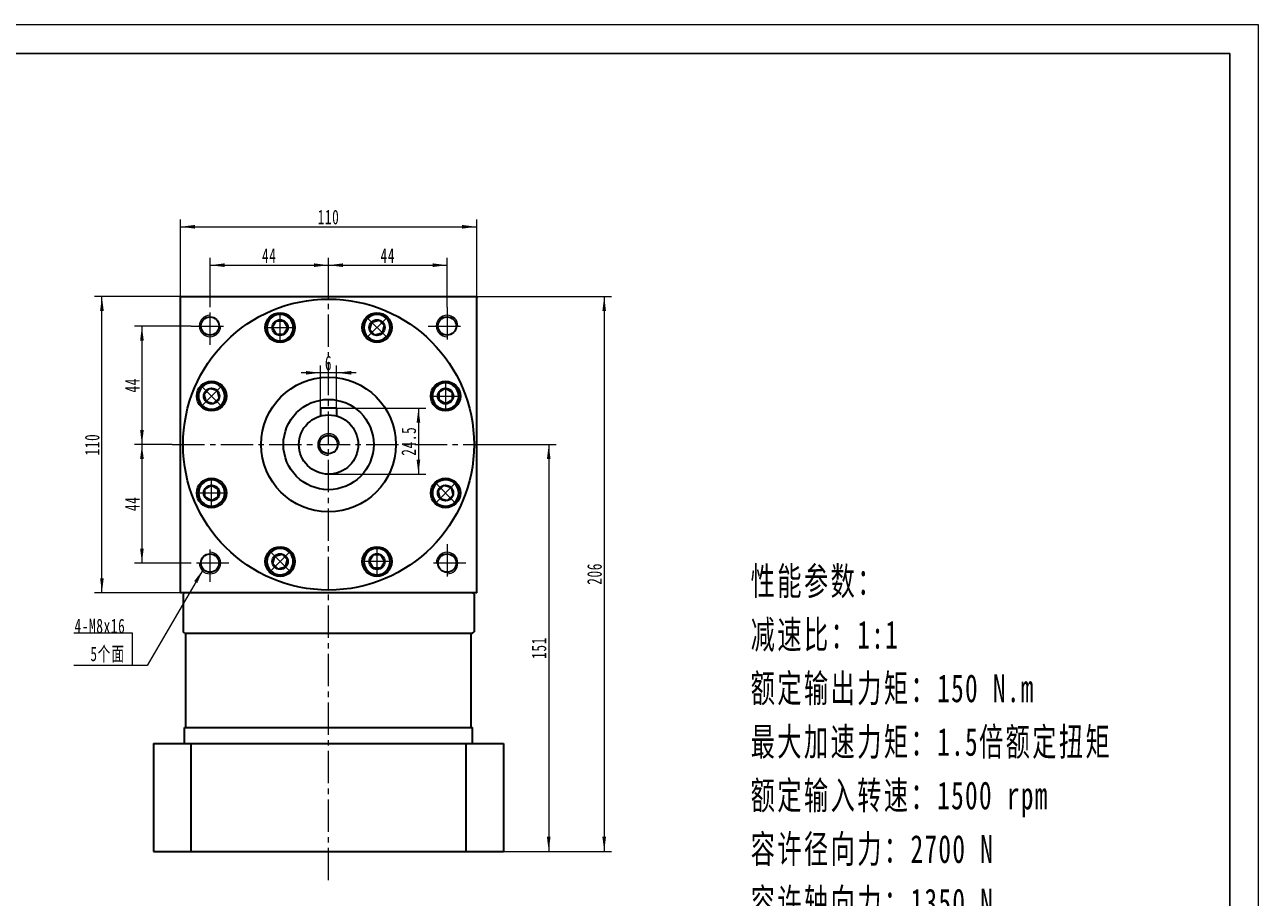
# Model space of a CAD drawing. Header units: millimetres. Extents: x -67 to 829, y -24 to 610.
# Tile 4 of 4: x 371 to 829, y 286 to 610. Entities that reach past the tile are written whole.
import ezdxf

# ---------------------------------------------------------------- set-up
doc = ezdxf.new("R2010")
doc.units = ezdxf.units.MM
doc.set_wipeout_variables(frame=1)
doc.linetypes.add('点画线', pattern=[18, 12, -2, 2, -2])
doc.layers.get('0').update_dxf_attribs({"lineweight": 35})
for name, color, linetype, lineweight in [('中心线层', 1, '点画线', 18), ('图框_外框线', 7, 'Continuous', 18), ('尺寸线层', 3, 'Continuous', 18), ('粗实线层', 7, 'Continuous', 35)]:
    doc.layers.add(name, color=color, linetype=linetype, lineweight=lineweight)
doc.styles.add('标准', font='txt', dxfattribs={"width": 0.667})
doc.dimstyles.new('a4-1-1', dxfattribs={"dimtxt": 3, "dimasz": 3, "dimexe": 1.5, "dimexo": 0, "dimgap": 0.5, "dimtad": 1, "dimdec": 3, "dimdsep": 46, "dimtxsty": '标准', "dimblk": '_CAXARROW', "dimcen": 0, "dimdle": 4, "dimazin": 2, "dimtfac": 0.707107, "dimtdec": 3, "dimtix": 1, "dimtmove": 2, "dimatfit": 3, "dimfxl": 1, "dimfrac": 2, "dimtolj": 1, "dimtzin": 0, "dimarcsym": 1})

# ---------------------------------------------------------------- blocks, each defined once
blk = doc.blocks.new('*X13')
at = {"layer": '尺寸线层', "linetype": 'Continuous', "transparency": 16777216}
for points in [[(428.87, 534.79), (434.27, 535.46), (434.27, 534.11)], [(538.87, 534.79), (533.47, 535.46), (533.47, 534.11)]]:
    blk.add_hatch(color=0, dxfattribs=at).paths.add_polyline_path(points, flags=0)
at = {"layer": '尺寸线层', "color": 0, "linetype": 'Continuous', "transparency": 16777216}
for p, q in [((428.87, 508.96), (428.87, 537.49)), ((538.87, 508.96), (538.87, 537.49)), ((428.87, 534.79), (538.87, 534.79))]:
    blk.add_line(p, q, dxfattribs=at)
at = {"layer": '尺寸线层', "color": 0, "transparency": 16777216, "insert": (483.87, 538.37), "char_height": 5.4, "width": 14.3527, "attachment_point": 5, "line_spacing_factor": 1.15057, "style": '标准'}
blk.add_mtext('\\T1.1;110', dxfattribs=at)
blk = doc.blocks.new('_CAXARROW')
blk.add_hatch(color=0).paths.add_polyline_path([(0, 0), (-1, 0.125), (-1, -0.125)], flags=0)
blk = doc.blocks.new('*X14')
at = {"layer": '尺寸线层', "linetype": 'Continuous', "transparency": 16777216}
for points in [[(399.74, 508.96), (399.07, 503.56), (400.42, 503.56)], [(399.74, 398.96), (399.07, 404.36), (400.42, 404.36)]]:
    blk.add_hatch(color=0, dxfattribs=at).paths.add_polyline_path(points, flags=0)
at = {"layer": '尺寸线层', "color": 0, "linetype": 'Continuous', "transparency": 16777216}
for p, q in [((428.87, 508.96), (397.04, 508.96)), ((399.74, 398.96), (399.74, 508.96)), ((428.87, 398.96), (397.04, 398.96))]:
    blk.add_line(p, q, dxfattribs=at)
at = {"layer": '尺寸线层', "color": 0, "transparency": 16777216, "insert": (396.16, 453.96), "char_height": 5.4, "width": 14.3527, "attachment_point": 5, "rotation": 90, "line_spacing_factor": 1.15057, "style": '标准'}
blk.add_mtext('\\T1.1;110', dxfattribs=at)
blk = doc.blocks.new('*X15')
at = {"layer": '尺寸线层', "linetype": 'Continuous', "transparency": 16777216}
for points in [[(414.59, 497.96), (415.27, 492.56), (413.92, 492.56)], [(414.59, 453.96), (415.27, 459.36), (413.92, 459.36)]]:
    blk.add_hatch(color=0, dxfattribs=at).paths.add_polyline_path(points, flags=0)
at = {"layer": '尺寸线层', "color": 0, "linetype": 'Continuous', "transparency": 16777216}
for p, q in [((432.87, 497.96), (411.89, 497.96)), ((414.59, 497.96), (414.59, 453.96)), ((425.87, 453.96), (411.89, 453.96))]:
    blk.add_line(p, q, dxfattribs=at)
at = {"layer": '尺寸线层', "color": 0, "transparency": 16777216, "insert": (411.02, 475.96), "char_height": 5.4, "width": 10.8, "attachment_point": 5, "rotation": 90, "line_spacing_factor": 1.15057, "style": '标准'}
blk.add_mtext('\\T1.1;44', dxfattribs=at)
blk = doc.blocks.new('*X16')
at = {"layer": '尺寸线层', "linetype": 'Continuous', "transparency": 16777216}
for points in [[(414.59, 453.96), (415.27, 448.56), (413.92, 448.56)], [(414.59, 409.96), (415.27, 415.36), (413.92, 415.36)]]:
    blk.add_hatch(color=0, dxfattribs=at).paths.add_polyline_path(points, flags=0)
at = {"layer": '尺寸线层', "color": 0, "linetype": 'Continuous', "transparency": 16777216}
for p, q in [((425.87, 453.96), (411.89, 453.96)), ((414.59, 453.96), (414.59, 409.96)), ((432.87, 409.96), (411.89, 409.96))]:
    blk.add_line(p, q, dxfattribs=at)
at = {"layer": '尺寸线层', "color": 0, "transparency": 16777216, "insert": (411.02, 431.96), "char_height": 5.4, "width": 10.8, "attachment_point": 5, "rotation": 90, "line_spacing_factor": 1.15057, "style": '标准'}
blk.add_mtext('\\T1.1;44', dxfattribs=at)
blk = doc.blocks.new('*X17')
at = {"layer": '尺寸线层', "linetype": 'Continuous', "transparency": 16777216}
for points in [[(439.87, 520.53), (445.27, 521.21), (445.27, 519.86)], [(483.87, 520.53), (478.47, 521.21), (478.47, 519.86)]]:
    blk.add_hatch(color=0, dxfattribs=at).paths.add_polyline_path(points, flags=0)
at = {"layer": '尺寸线层', "color": 0, "linetype": 'Continuous', "transparency": 16777216}
for p, q in [((439.87, 504.96), (439.87, 523.23)), ((483.87, 511.95), (483.87, 523.23)), ((439.87, 520.53), (483.87, 520.53))]:
    blk.add_line(p, q, dxfattribs=at)
at = {"layer": '尺寸线层', "color": 0, "transparency": 16777216, "insert": (461.87, 524.1), "char_height": 5.4, "width": 10.8, "attachment_point": 5, "line_spacing_factor": 1.15057, "style": '标准'}
blk.add_mtext('\\T1.1;44', dxfattribs=at)
blk = doc.blocks.new('*X18')
at = {"layer": '尺寸线层', "linetype": 'Continuous', "transparency": 16777216}
for points in [[(483.87, 520.53), (489.27, 521.21), (489.27, 519.86)], [(527.87, 520.53), (522.47, 521.21), (522.47, 519.86)]]:
    blk.add_hatch(color=0, dxfattribs=at).paths.add_polyline_path(points, flags=0)
at = {"layer": '尺寸线层', "color": 0, "linetype": 'Continuous', "transparency": 16777216}
for p, q in [((483.87, 511.95), (483.87, 523.23)), ((527.87, 504.96), (527.87, 523.23)), ((483.87, 520.53), (527.87, 520.53))]:
    blk.add_line(p, q, dxfattribs=at)
at = {"layer": '尺寸线层', "color": 0, "transparency": 16777216, "insert": (505.87, 524.1), "char_height": 5.4, "width": 10.8, "attachment_point": 5, "line_spacing_factor": 1.15057, "style": '标准'}
blk.add_mtext('\\T1.1;44', dxfattribs=at)
blk = doc.blocks.new('*X19')
at = {"layer": '尺寸线层', "linetype": 'Continuous', "transparency": 16777216}
for points in [[(565.61, 453.96), (566.28, 448.56), (564.93, 448.56)], [(565.61, 302.96), (566.28, 308.36), (564.93, 308.36)]]:
    blk.add_hatch(color=0, dxfattribs=at).paths.add_polyline_path(points, flags=0)
at = {"layer": '尺寸线层', "color": 0, "linetype": 'Continuous', "transparency": 16777216}
for p, q in [((541.87, 453.96), (568.31, 453.96)), ((565.61, 453.96), (565.61, 302.96)), ((548.87, 302.96), (568.31, 302.96))]:
    blk.add_line(p, q, dxfattribs=at)
at = {"layer": '尺寸线层', "color": 0, "transparency": 16777216, "insert": (562.02, 378.46), "char_height": 5.4, "width": 13.7686, "attachment_point": 5, "rotation": 90, "line_spacing_factor": 1.15057, "style": '标准'}
blk.add_mtext('\\T1.1;151', dxfattribs=at)
blk = doc.blocks.new('*X20')
at = {"layer": '尺寸线层', "linetype": 'Continuous', "transparency": 16777216}
for points in [[(586.2, 508.96), (586.87, 503.56), (585.52, 503.56)], [(586.2, 302.96), (586.87, 308.36), (585.52, 308.36)]]:
    blk.add_hatch(color=0, dxfattribs=at).paths.add_polyline_path(points, flags=0)
at = {"layer": '尺寸线层', "color": 0, "linetype": 'Continuous', "transparency": 16777216}
for p, q in [((538.87, 508.96), (588.9, 508.96)), ((586.2, 508.96), (586.2, 302.96)), ((548.87, 302.96), (588.9, 302.96))]:
    blk.add_line(p, q, dxfattribs=at)
at = {"layer": '尺寸线层', "color": 0, "transparency": 16777216, "insert": (582.63, 405.96), "char_height": 5.4, "width": 14.2748, "attachment_point": 5, "rotation": 90, "line_spacing_factor": 1.15057, "style": '标准'}
blk.add_mtext('\\T1.1;206', dxfattribs=at)
blk = doc.blocks.new('*X21')
at = {"layer": '中心线层', "linetype": '点画线', "lineweight": 18}
for p, q in [((0, -5.64), (0, 5.64)), ((-5.64, 0), (5.64, 0))]:
    blk.add_line(p, q, dxfattribs=at)
at = {"layer": '粗实线层'}
for p, q in [((-2.89, 0), (-1.44, 2.5)), ((-2.89, 0), (-1.44, -2.5)), ((-1.44, 2.5), (1.44, 2.5)), ((2.89, 0), (1.44, 2.5)), ((2.89, 0), (1.44, 2.5)), ((2.89, 0), (1.44, -2.5)), ((-1.44, -2.5), (1.44, -2.5))]:
    blk.add_line(p, q, dxfattribs=at)
blk.add_circle((0, 0), 2.89, dxfattribs=at)
for start, end in [(0, 180), (180, 360)]:
    blk.add_arc((0, 0), 4.89, start, end, dxfattribs=at)
blk = doc.blocks.new('*X22')
at = {"layer": '尺寸线层', "linetype": 'Continuous', "transparency": 16777216}
for points in [[(517.24, 467.46), (517.92, 462.06), (516.57, 462.06)], [(517.24, 442.96), (517.92, 448.36), (516.57, 448.36)]]:
    blk.add_hatch(color=0, dxfattribs=at).paths.add_polyline_path(points, flags=0)
at = {"layer": '尺寸线层', "color": 0, "linetype": 'Continuous', "transparency": 16777216}
for p, q in [((486.87, 467.46), (519.94, 467.46)), ((517.24, 467.46), (517.24, 442.96)), ((483.87, 442.96), (519.94, 442.96))]:
    blk.add_line(p, q, dxfattribs=at)
at = {"layer": '尺寸线层', "color": 0, "transparency": 16777216, "insert": (513.67, 455.21), "char_height": 5.4, "width": 19.7184, "attachment_point": 5, "rotation": 90, "line_spacing_factor": 1.15057, "style": '标准'}
blk.add_mtext('\\T1.1;24.5', dxfattribs=at)
blk = doc.blocks.new('*X23')
at = {"layer": '尺寸线层', "linetype": 'Continuous', "transparency": 16777216}
for points in [[(480.87, 480.59), (475.47, 479.92), (475.47, 481.27)], [(486.87, 480.59), (492.27, 479.92), (492.27, 481.27)]]:
    blk.add_hatch(color=0, dxfattribs=at).paths.add_polyline_path(points, flags=0)
at = {"layer": '尺寸线层', "color": 0, "linetype": 'Continuous', "transparency": 16777216}
for p, q in [((480.87, 467.46), (480.87, 483.29)), ((486.87, 467.46), (486.87, 483.29)), ((494.07, 480.59), (473.67, 480.59))]:
    blk.add_line(p, q, dxfattribs=at)
at = {"layer": '尺寸线层', "color": 0, "transparency": 16777216, "insert": (483.87, 484.16), "char_height": 5.4, "width": 10.8, "attachment_point": 5, "line_spacing_factor": 1.15057, "style": '标准'}
blk.add_mtext('\\T1.1;6', dxfattribs=at)
blk = doc.blocks.new('*X27')
at = {"layer": '尺寸线层', "linetype": 'Continuous'}
blk.add_hatch(color=0, dxfattribs=at).paths.add_polyline_path([(26.13, 35.68), (24, 30.67), (22.84, 31.35)], flags=0)
at = {"layer": '尺寸线层', "color": 0, "linetype": 'Continuous'}
blk.add_line((26.13, 35.68), (5.4, 0), dxfattribs=at)
at = {"layer": '尺寸线层', "color": 0}
for p, q in [((0, 12.11), (-21.83, 12.11)), ((0, 0), (0, 12.11)), ((0, 0), (-21.83, 0)), ((5.4, 0), (0, 0))]:
    blk.add_line(p, q, dxfattribs=at)
at = {"layer": '尺寸线层', "color": 0, "insert": (-2.7, 1.08), "char_height": 5.4, "width": 36.2438, "attachment_point": 9, "line_spacing_factor": 1.15057, "style": '标准'}
blk.add_mtext('\\T1.1;4-M8x16\\P5个面', dxfattribs=at)

msp = doc.modelspace()

# ---------------------------------------------------------------- linework, layer by layer
at = {"layer": '中心线层'}
for p, q in [((483.8717, 292.239), (483.8717, 511.954)), ((439.8717, 490.9588), (439.8717, 504.9588)), ((527.8717, 504.9588), (527.8717, 490.9588)), ((432.8717, 497.9588), (446.8717, 497.9588)), ((520.8717, 497.9588), (534.8717, 497.9588)), ((425.8717, 453.9588), (541.8717, 453.9588)), ((439.8717, 402.9588), (439.8717, 416.9588)), ((527.8717, 416.9588), (527.8717, 402.9588)), ((446.8717, 409.9588), (432.8717, 409.9588)), ((534.8717, 409.9588), (520.8717, 409.9588))]:
    msp.add_line(p, q, dxfattribs=at)
at = {"layer": '粗实线层'}
for p, q in [((486.8717, 467.4588), (480.8717, 467.4588)), ((480.8717, 467.4588), (480.8717, 464.5419)), ((486.8717, 467.4588), (486.8717, 464.5419)), ((430.3717, 398.9588), (429.8717, 398.4588)), ((537.3717, 398.9588), (537.8717, 398.4588)), ((429.8717, 398.4588), (429.8717, 384.4588)), ((537.8717, 398.4588), (537.8717, 384.4588)), ((430.3717, 383.9588), (429.8717, 384.4588)), ((430.3717, 383.9588), (537.3717, 383.9588)), ((430.8717, 348.9588), (430.8717, 383.9588)), ((536.8717, 348.9588), (536.8717, 383.9588)), ((537.3717, 383.9588), (537.8717, 384.4588)), ((430.3717, 348.9588), (537.3717, 348.9588)), ((430.3717, 342.9588), (430.3717, 348.9588)), ((537.3717, 342.9588), (537.3717, 348.9588)), ((418.8717, 342.9588), (418.8717, 302.9588)), ((418.8717, 342.9588), (548.8717, 342.9588)), ((432.8236, 302.9588), (432.8236, 342.9588)), ((534.9197, 302.9588), (534.9197, 342.9588)), ((548.8717, 342.9588), (548.8717, 302.9588)), ((418.8717, 302.9588), (548.8717, 302.9588))]:
    msp.add_line(p, q, dxfattribs=at)
for points in [[(428.8717, 398.9588), (428.8717, 508.9588)], [(428.8717, 508.3588), (428.8717, 508.9588), (538.8717, 508.9588), (538.8717, 508.3588)], [(538.8717, 398.9588), (538.8717, 508.9588)], [(538.8717, 398.9588), (428.8717, 398.9588)]]:
    msp.add_lwpolyline(points, dxfattribs=at)
for centre, radius in [((483.8717, 453.9588), 54), ((439.8717, 497.9588), 3.4), ((465.8856, 497.3812), 5.5), ((501.8578, 497.3812), 5.5), ((527.8717, 497.9588), 3.4), ((440.4493, 471.945), 5.5), ((483.8717, 453.9588), 25), ((527.294, 471.945), 5.5), ((483.8717, 453.9588), 16.75), ((483.8717, 453.9588), 11), ((483.8717, 453.9588), 3.4), ((440.4493, 435.9727), 5.5), ((527.294, 435.9727), 5.5), ((439.8717, 409.9588), 3.4), ((465.8856, 410.5365), 5.5), ((501.8578, 410.5365), 5.5), ((527.8717, 409.9588), 3.4)]:
    msp.add_circle(centre, radius, dxfattribs=at)
at = {"layer": '粗实线层', "lineweight": 18}
for centre, start, end in [((439.8717, 497.9588), 90, 360), ((527.8717, 497.9588), 0, 270), ((483.8717, 453.9588), 0, 270), ((439.8717, 409.9588), 180, 90), ((527.8717, 409.9588), 270, 180)]:
    msp.add_arc(centre, 4, start, end, dxfattribs=at)

# ---------------------------------------------------------------- block references
at = {"layer": '尺寸线层'}
msp.add_blockref('*X27', (411.1555, 371.893), dxfattribs=at)

# ---------------------------------------------------------------- texts
at = {"layer": '尺寸线层', "insert": (640.5718, 408.4607), "char_height": 7.2576, "width": 140.195535, "attachment_point": 1, "line_spacing_factor": 1.15057, "style": '标准'}
msp.add_mtext('\\T1.1;{\\H1.42857x;性能参数：\\P减速比：1:1\\P额定输出力矩：150 N.m\\P最大加速力矩：1.5倍额定扭矩\\P额定输入转速：1500 rpm\\P容许径向力：2700 N\\P容许轴向力：1350 N\\P回程间隙：≤6 arcmin\\P使用寿命：＞20000 h\\P使用温度：-10℃~80℃\\P}', dxfattribs=at)

# ---------------------------------------------------------------- dimensions: what is measured, and where the dimension line sits
at = {"layer": '尺寸线层'}
for base, p1, p2, picture, middle in [((538.8717, 534.7889), (428.8717, 508.9588), (538.8717, 508.9588), '*X13', (483.8717, 538.3738)), ((483.8717, 520.5329), (439.8717, 504.9588), (483.8717, 511.954), '*X17', (461.8717, 524.1027)), ((527.8717, 520.5329), (483.8717, 511.954), (527.8717, 504.9588), '*X18', (505.8717, 524.1027)), ((480.8717, 480.5922), (486.8717, 467.4588), (480.8717, 467.4588), '*X23', (483.8717, 484.1621))]:
    dim = msp.add_linear_dim(base=base, p1=p1, p2=p2, dimstyle='a4-1-1', override={"dimsah": 1, "dimtfill": 1, "dimtzin": 0}, dxfattribs=at)
    dim.commit()
    dim.dimension.update_dxf_attribs({"geometry": picture, "text_midpoint": middle})
for base, p1, p2, angle, picture, middle in [((399.7405, 508.9588), (428.8717, 398.9588), (428.8717, 508.9588), 90, '*X14', (396.1556, 453.9588)), ((586.1963, 302.9588), (538.8717, 508.9588), (548.8717, 302.9588), 270, '*X20', (582.6264, 405.9588)), ((414.5905, 453.9588), (432.8717, 497.9588), (425.8717, 453.9588), 270, '*X15', (411.0207, 475.9588)), ((517.2404, 442.9588), (486.8717, 467.4588), (483.8717, 442.9588), 270, '*X22', (513.6706, 455.2088)), ((414.5905, 409.9588), (425.8717, 453.9588), (432.8717, 409.9588), 270, '*X16', (411.0207, 431.9588)), ((565.6055, 302.9588), (541.8717, 453.9588), (548.8717, 302.9588), 270, '*X19', (562.0206, 378.4588))]:
    dim = msp.add_linear_dim(base=base, p1=p1, p2=p2, angle=angle, dimstyle='a4-1-1', override={"dimsah": 1, "dimtfill": 1, "dimtzin": 0}, dxfattribs=at)
    dim.commit()
    dim.dimension.update_dxf_attribs({"geometry": picture, "text_midpoint": middle})

# ---------------------------------------------------------------- next in the draw order: wipeouts: each hides what was drawn before it
for points in [[(470.7756, 497.3812), (470.7755, 497.4087), (470.7752, 497.4361), (470.7749, 497.4636), (470.7743, 497.4911), (470.7736, 497.5185), (470.7728, 497.546), (470.7718, 497.5735), (470.7706, 497.6009), (470.7693, 497.6284), (470.7678, 497.6558), (470.7662, 497.6832), (470.7644, 497.7107), (470.7625, 497.7381), (470.7604, 497.7655), (470.7582, 497.7928), (470.7558, 497.8202), (470.7533, 497.8476), (470.7506, 497.8749), (470.7477, 497.9022), (470.7447, 497.9296), (470.7416, 497.9569), (470.7382, 497.9841), (470.7348, 498.0114), (470.7312, 498.0386), (470.7274, 498.0658), (470.7235, 498.093), (470.7194, 498.1202), (470.7152, 498.1474), (470.7108, 498.1745), (470.7062, 498.2016), (470.7062, 498.2016), (470.6627, 498.4259), (470.6086, 498.648), (470.5443, 498.8673), (470.4697, 499.0833), (470.3852, 499.2957), (470.2908, 499.5038), (470.1869, 499.7073), (470.0735, 499.9058), (469.9509, 500.0987), (469.8195, 500.2857), (469.6795, 500.4663), (469.5312, 500.6402), (469.375, 500.807), (469.2111, 500.9663), (469.0399, 501.1178), (468.8619, 501.2611), (468.6774, 501.3959), (468.4868, 501.5219), (468.2904, 501.639), (468.0889, 501.7467), (467.8825, 501.8449), (467.6718, 501.9333), (467.4571, 502.0118), (467.239, 502.0801), (467.018, 502.1383), (466.7945, 502.186), (466.569, 502.2232), (466.342, 502.2498), (466.114, 502.2658), (465.8856, 502.2712), (465.8856, 502.2712), (465.6571, 502.2658), (465.4291, 502.2498), (465.2021, 502.2232), (464.9766, 502.186), (464.7531, 502.1383), (464.5321, 502.0801), (464.314, 502.0118), (464.0994, 501.9333), (463.8886, 501.8449), (463.6822, 501.7467), (463.4807, 501.639), (463.2844, 501.5219), (463.0937, 501.3959), (462.9092, 501.2611), (462.7312, 501.1178), (462.56, 500.9663), (462.3961, 500.807), (462.2399, 500.6402), (462.0916, 500.4663), (461.9516, 500.2857), (461.8202, 500.0987), (461.6977, 499.9058), (461.5843, 499.7073), (461.4803, 499.5038), (461.3859, 499.2957), (461.3014, 499.0833), (461.2268, 498.8673), (461.1625, 498.648), (461.1085, 498.4259), (461.0649, 498.2016), (461.0649, 498.2016), (461.0603, 498.1745), (461.056, 498.1474), (461.0517, 498.1202), (461.0476, 498.093), (461.0437, 498.0658), (461.04, 498.0386), (461.0363, 498.0114), (461.0329, 497.9841), (461.0296, 497.9569), (461.0264, 497.9296), (461.0234, 497.9022), (461.0205, 497.8749), (461.0179, 497.8476), (461.0153, 497.8202), (461.0129, 497.7928), (461.0107, 497.7655), (461.0086, 497.7381), (461.0067, 497.7107), (461.0049, 497.6832), (461.0033, 497.6558), (461.0018, 497.6284), (461.0005, 497.6009), (460.9993, 497.5735), (460.9983, 497.546), (460.9975, 497.5185), (460.9968, 497.4911), (460.9963, 497.4636), (460.9959, 497.4361), (460.9956, 497.4087), (460.9956, 497.3812), (460.9956, 497.3812), (461.0023, 497.1253), (461.0223, 496.87), (461.0558, 496.6162), (461.1024, 496.3645), (461.1622, 496.1156), (461.2349, 495.8701), (461.3204, 495.6288), (461.4183, 495.3922), (461.5285, 495.1612), (461.6507, 494.9362), (461.7845, 494.7179), (461.9295, 494.5069), (462.0853, 494.3038), (462.2516, 494.1091), (462.4278, 493.9234), (462.6135, 493.7472), (462.8082, 493.5809), (463.0113, 493.4251), (463.2223, 493.2801), (463.4406, 493.1463), (463.6655, 493.0242), (463.8966, 492.9139), (464.1331, 492.816), (464.3745, 492.7305), (464.6199, 492.6578), (464.8689, 492.598), (465.1206, 492.5514), (465.3744, 492.518), (465.6296, 492.4979), (465.8856, 492.4912), (465.8856, 492.4912), (466.1415, 492.4979), (466.3967, 492.518), (466.6505, 492.5514), (466.9022, 492.598), (467.1512, 492.6578), (467.3967, 492.7305), (467.638, 492.816), (467.8745, 492.9139), (468.1056, 493.0242), (468.3306, 493.1463), (468.5488, 493.2801), (468.7598, 493.4251), (468.9629, 493.5809), (469.1576, 493.7472), (469.3433, 493.9234), (469.5195, 494.1091), (469.6858, 494.3038), (469.8417, 494.5069), (469.9867, 494.7179), (470.1204, 494.9362), (470.2426, 495.1612), (470.3528, 495.3922), (470.4508, 495.6288), (470.5362, 495.8701), (470.6089, 496.1156), (470.6687, 496.3645), (470.7154, 496.6162), (470.7488, 496.87), (470.7689, 497.1253)], [(505.3156, 493.9234), (505.3349, 493.9429), (505.3542, 493.9625), (505.3733, 493.9822), (505.3924, 494.002), (505.4113, 494.0219), (505.4301, 494.0419), (505.4488, 494.0621), (505.4674, 494.0823), (505.4859, 494.1026), (505.5043, 494.1231), (505.5225, 494.1436), (505.5407, 494.1643), (505.5587, 494.185), (505.5766, 494.2058), (505.5944, 494.2268), (505.612, 494.2478), (505.6296, 494.269), (505.647, 494.2902), (505.6643, 494.3116), (505.6815, 494.333), (505.6986, 494.3545), (505.7155, 494.3762), (505.7323, 494.3979), (505.749, 494.4197), (505.7656, 494.4416), (505.7821, 494.4636), (505.7984, 494.4857), (505.8146, 494.5079), (505.8307, 494.5302), (505.8467, 494.5526), (505.8467, 494.5526), (505.9745, 494.742), (506.0933, 494.9372), (506.2028, 495.1378), (506.3029, 495.3433), (506.3933, 495.5532), (506.4737, 495.7671), (506.5441, 495.9845), (506.6043, 496.205), (506.654, 496.4281), (506.6933, 496.6532), (506.722, 496.88), (506.7402, 497.1078), (506.7476, 497.3362), (506.7444, 497.5647), (506.7304, 497.7928), (506.7059, 498.0201), (506.6707, 498.2459), (506.6251, 498.4698), (506.569, 498.6914), (506.5026, 498.9101), (506.4261, 499.1254), (506.3397, 499.337), (506.2434, 499.5443), (506.1375, 499.7468), (506.0223, 499.9442), (505.898, 500.136), (505.7649, 500.3217), (505.6232, 500.5011), (505.4733, 500.6736), (505.3156, 500.8389), (505.3156, 500.8389), (505.1502, 500.9967), (504.9777, 501.1466), (504.7983, 501.2883), (504.6126, 501.4214), (504.4208, 501.5457), (504.2234, 501.6609), (504.0209, 501.7668), (503.8136, 501.863), (503.602, 501.9495), (503.3867, 502.026), (503.168, 502.0924), (502.9464, 502.1485), (502.7225, 502.1941), (502.4967, 502.2293), (502.2695, 502.2538), (502.0413, 502.2677), (501.8128, 502.271), (501.5844, 502.2635), (501.3566, 502.2454), (501.1299, 502.2167), (500.9047, 502.1774), (500.6817, 502.1276), (500.4612, 502.0675), (500.2437, 501.9971), (500.0298, 501.9167), (499.8199, 501.8263), (499.6144, 501.7262), (499.4139, 501.6167), (499.2186, 501.4978), (499.0292, 501.37), (499.0292, 501.37), (499.0068, 501.3541), (498.9845, 501.338), (498.9623, 501.3218), (498.9402, 501.3055), (498.9182, 501.289), (498.8963, 501.2724), (498.8745, 501.2557), (498.8528, 501.2389), (498.8312, 501.222), (498.8096, 501.2049), (498.7882, 501.1877), (498.7668, 501.1704), (498.7456, 501.153), (498.7245, 501.1354), (498.7034, 501.1178), (498.6825, 501.1), (498.6616, 501.0821), (498.6409, 501.064), (498.6202, 501.0459), (498.5997, 501.0277), (498.5793, 501.0093), (498.5589, 500.9908), (498.5387, 500.9722), (498.5186, 500.9535), (498.4985, 500.9347), (498.4786, 500.9158), (498.4588, 500.8967), (498.4391, 500.8776), (498.4195, 500.8583), (498.4, 500.8389), (498.4, 500.8389), (498.2238, 500.6532), (498.0576, 500.4586), (497.9017, 500.2555), (497.7567, 500.0445), (497.6229, 499.8262), (497.5008, 499.6012), (497.3906, 499.3701), (497.2926, 499.1336), (497.2071, 498.8923), (497.1344, 498.6468), (497.0747, 498.3979), (497.028, 498.1461), (496.9946, 497.8923), (496.9745, 497.6371), (496.9678, 497.3812), (496.9745, 497.1253), (496.9946, 496.87), (497.028, 496.6162), (497.0747, 496.3645), (497.1344, 496.1156), (497.2071, 495.8701), (497.2926, 495.6288), (497.3906, 495.3922), (497.5008, 495.1612), (497.6229, 494.9362), (497.7567, 494.7179), (497.9017, 494.5069), (498.0576, 494.3038), (498.2238, 494.1091), (498.4, 493.9234), (498.4, 493.9234), (498.5858, 493.7472), (498.7804, 493.5809), (498.9835, 493.4251), (499.1945, 493.2801), (499.4128, 493.1463), (499.6378, 493.0242), (499.8689, 492.9139), (500.1054, 492.816), (500.3467, 492.7305), (500.5922, 492.6578), (500.8411, 492.598), (501.0928, 492.5514), (501.3467, 492.518), (501.6019, 492.4979), (501.8578, 492.4912), (502.1137, 492.4979), (502.3689, 492.518), (502.6228, 492.5514), (502.8745, 492.598), (503.1234, 492.6578), (503.3689, 492.7305), (503.6102, 492.816), (503.8467, 492.9139), (504.0778, 493.0242), (504.3028, 493.1463), (504.5211, 493.2801), (504.7321, 493.4251), (504.9352, 493.5809), (505.1298, 493.7472)], [(443.9071, 475.4027), (443.8876, 475.4221), (443.868, 475.4414), (443.8483, 475.4605), (443.8285, 475.4796), (443.8086, 475.4985), (443.7886, 475.5173), (443.7685, 475.536), (443.7482, 475.5546), (443.7279, 475.5731), (443.7075, 475.5914), (443.6869, 475.6097), (443.6663, 475.6278), (443.6455, 475.6459), (443.6247, 475.6638), (443.6037, 475.6815), (443.5827, 475.6992), (443.5615, 475.7167), (443.5403, 475.7342), (443.519, 475.7515), (443.4975, 475.7687), (443.476, 475.7857), (443.4544, 475.8027), (443.4326, 475.8195), (443.4108, 475.8362), (443.3889, 475.8528), (443.3669, 475.8692), (443.3448, 475.8856), (443.3226, 475.9018), (443.3003, 475.9179), (443.278, 475.9338), (443.278, 475.9338), (443.0885, 476.0616), (442.8933, 476.1804), (442.6927, 476.29), (442.4872, 476.3901), (442.2773, 476.4804), (442.0634, 476.5609), (441.846, 476.6313), (441.6255, 476.6914), (441.4024, 476.7412), (441.1773, 476.7805), (440.9506, 476.8092), (440.7227, 476.8273), (440.4943, 476.8348), (440.2658, 476.8315), (440.0377, 476.8176), (439.8105, 476.7931), (439.5846, 476.7579), (439.3607, 476.7122), (439.1391, 476.6562), (438.9205, 476.5898), (438.7051, 476.5133), (438.4935, 476.4268), (438.2863, 476.3305), (438.0837, 476.2247), (437.8863, 476.1095), (437.6946, 475.9852), (437.5088, 475.8521), (437.3295, 475.7104), (437.1569, 475.5605), (436.9916, 475.4027), (436.9916, 475.4027), (436.8338, 475.2374), (436.6839, 475.0649), (436.5423, 474.8855), (436.4091, 474.6997), (436.2848, 474.508), (436.1696, 474.3106), (436.0638, 474.108), (435.9675, 473.9008), (435.881, 473.6892), (435.8045, 473.4739), (435.7381, 473.2552), (435.6821, 473.0336), (435.6364, 472.8097), (435.6013, 472.5838), (435.5767, 472.3566), (435.5628, 472.1285), (435.5595, 471.9), (435.567, 471.6716), (435.5851, 471.4437), (435.6138, 471.217), (435.6531, 470.9919), (435.7029, 470.7688), (435.763, 470.5483), (435.8334, 470.3309), (435.9139, 470.117), (436.0042, 469.9071), (436.1043, 469.7016), (436.2139, 469.501), (436.3327, 469.3058), (436.4605, 469.1163), (436.4605, 469.1163), (436.4764, 469.094), (436.4925, 469.0717), (436.5087, 469.0495), (436.5251, 469.0274), (436.5415, 469.0054), (436.5581, 468.9835), (436.5748, 468.9617), (436.5916, 468.9399), (436.6086, 468.9183), (436.6256, 468.8968), (436.6428, 468.8754), (436.6601, 468.854), (436.6776, 468.8328), (436.6951, 468.8116), (436.7128, 468.7906), (436.7306, 468.7696), (436.7485, 468.7488), (436.7665, 468.728), (436.7846, 468.7074), (436.8029, 468.6869), (436.8212, 468.6664), (436.8397, 468.6461), (436.8583, 468.6259), (436.877, 468.6057), (436.8958, 468.5857), (436.9148, 468.5658), (436.9338, 468.546), (436.953, 468.5263), (436.9722, 468.5067), (436.9916, 468.4872), (436.9916, 468.4872), (437.1773, 468.311), (437.372, 468.1447), (437.5751, 467.9889), (437.7861, 467.8439), (438.0043, 467.7101), (438.2293, 467.5879), (438.4604, 467.4777), (438.6969, 467.3798), (438.9382, 467.2943), (439.1837, 467.2216), (439.4327, 467.1618), (439.6844, 467.1152), (439.9382, 467.0818), (440.1934, 467.0617), (440.4493, 467.055), (440.7053, 467.0617), (440.9605, 467.0818), (441.2143, 467.1152), (441.466, 467.1618), (441.715, 467.2216), (441.9604, 467.2943), (442.2018, 467.3798), (442.4383, 467.4777), (442.6694, 467.5879), (442.8943, 467.7101), (443.1126, 467.8439), (443.3236, 467.9889), (443.5267, 468.1447), (443.7214, 468.311), (443.9071, 468.4872), (443.9071, 468.4872), (444.0833, 468.6729), (444.2496, 468.8676), (444.4054, 469.0707), (444.5504, 469.2817), (444.6842, 469.5), (444.8064, 469.725), (444.9166, 469.956), (445.0146, 470.1925), (445.1, 470.4339), (445.1727, 470.6793), (445.2325, 470.9283), (445.2791, 471.18), (445.3126, 471.4338), (445.3326, 471.689), (445.3393, 471.945), (445.3326, 472.2009), (445.3126, 472.4561), (445.2791, 472.7099), (445.2325, 472.9617), (445.1727, 473.2106), (445.1, 473.4561), (445.0146, 473.6974), (444.9166, 473.9339), (444.8064, 474.165), (444.6842, 474.39), (444.5504, 474.6083), (444.4054, 474.8192), (444.2496, 475.0223), (444.0833, 475.217)], [(527.294, 467.055), (527.3215, 467.055), (527.349, 467.0553), (527.3764, 467.0557), (527.4039, 467.0562), (527.4314, 467.0569), (527.4588, 467.0577), (527.4863, 467.0587), (527.5138, 467.0599), (527.5412, 467.0612), (527.5686, 467.0627), (527.5961, 467.0643), (527.6235, 467.0661), (527.6509, 467.068), (527.6783, 467.0701), (527.7057, 467.0723), (527.7331, 467.0747), (527.7604, 467.0773), (527.7878, 467.08), (527.8151, 467.0828), (527.8424, 467.0858), (527.8697, 467.089), (527.897, 467.0923), (527.9242, 467.0957), (527.9515, 467.0994), (527.9787, 467.1031), (528.0059, 467.1071), (528.033, 467.1111), (528.0602, 467.1154), (528.0873, 467.1197), (528.1144, 467.1243), (528.1144, 467.1243), (528.3388, 467.1679), (528.5608, 467.2219), (528.7801, 467.2863), (528.9962, 467.3608), (529.2085, 467.4453), (529.4167, 467.5397), (529.6202, 467.6437), (529.8186, 467.7571), (530.0115, 467.8796), (530.1985, 468.011), (530.3791, 468.151), (530.553, 468.2993), (530.7198, 468.4556), (530.8791, 468.6194), (531.0306, 468.7906), (531.1739, 468.9686), (531.3087, 469.1531), (531.4348, 469.3438), (531.5518, 469.5401), (531.6595, 469.7417), (531.7577, 469.948), (531.8461, 470.1588), (531.9246, 470.3734), (531.993, 470.5915), (532.0511, 470.8125), (532.0988, 471.036), (532.136, 471.2615), (532.1627, 471.4885), (532.1787, 471.7165), (532.184, 471.945), (532.184, 471.945), (532.1787, 472.1734), (532.1627, 472.4014), (532.136, 472.6284), (532.0988, 472.8539), (532.0511, 473.0774), (531.993, 473.2984), (531.9246, 473.5165), (531.8461, 473.7312), (531.7577, 473.9419), (531.6595, 474.1483), (531.5518, 474.3498), (531.4348, 474.5462), (531.3087, 474.7368), (531.1739, 474.9213), (531.0306, 475.0994), (530.8791, 475.2705), (530.7198, 475.4344), (530.553, 475.5906), (530.3791, 475.7389), (530.1985, 475.8789), (530.0115, 476.0103), (529.8186, 476.1329), (529.6202, 476.2463), (529.4167, 476.3502), (529.2085, 476.4446), (528.9962, 476.5292), (528.7801, 476.6037), (528.5608, 476.668), (528.3388, 476.7221), (528.1144, 476.7657), (528.1144, 476.7657), (528.0873, 476.7702), (528.0602, 476.7746), (528.033, 476.7788), (528.0059, 476.7829), (527.9787, 476.7868), (527.9515, 476.7906), (527.9242, 476.7942), (527.897, 476.7977), (527.8697, 476.801), (527.8424, 476.8041), (527.8151, 476.8071), (527.7878, 476.81), (527.7604, 476.8127), (527.7331, 476.8152), (527.7057, 476.8176), (527.6783, 476.8198), (527.6509, 476.8219), (527.6235, 476.8239), (527.5961, 476.8256), (527.5686, 476.8273), (527.5412, 476.8287), (527.5138, 476.83), (527.4863, 476.8312), (527.4588, 476.8322), (527.4314, 476.833), (527.4039, 476.8337), (527.3764, 476.8343), (527.349, 476.8347), (527.3215, 476.8349), (527.294, 476.835), (527.294, 476.835), (527.0381, 476.8283), (526.7829, 476.8082), (526.5291, 476.7748), (526.2773, 476.7281), (526.0284, 476.6683), (525.7829, 476.5956), (525.5416, 476.5102), (525.3051, 476.4122), (525.074, 476.302), (524.849, 476.1798), (524.6307, 476.0461), (524.4197, 475.9011), (524.2166, 475.7452), (524.022, 475.5789), (523.8363, 475.4027), (523.66, 475.217), (523.4938, 475.0223), (523.3379, 474.8192), (523.1929, 474.6083), (523.0592, 474.39), (522.937, 474.165), (522.8268, 473.9339), (522.7288, 473.6974), (522.6434, 473.4561), (522.5706, 473.2106), (522.5109, 472.9617), (522.4642, 472.7099), (522.4308, 472.4561), (522.4107, 472.2009), (522.404, 471.945), (522.404, 471.945), (522.4107, 471.689), (522.4308, 471.4338), (522.4642, 471.18), (522.5109, 470.9283), (522.5706, 470.6793), (522.6434, 470.4339), (522.7288, 470.1925), (522.8268, 469.956), (522.937, 469.725), (523.0592, 469.5), (523.1929, 469.2817), (523.3379, 469.0707), (523.4938, 468.8676), (523.66, 468.6729), (523.8363, 468.4872), (524.022, 468.311), (524.2166, 468.1447), (524.4197, 467.9889), (524.6307, 467.8439), (524.849, 467.7101), (525.074, 467.5879), (525.3051, 467.4777), (525.5416, 467.3798), (525.7829, 467.2943), (526.0284, 467.2216), (526.2773, 467.1618), (526.5291, 467.1152), (526.7829, 467.0818), (527.0381, 467.0617)], [(440.4493, 440.8627), (440.4219, 440.8626), (440.3944, 440.8624), (440.3669, 440.862), (440.3394, 440.8615), (440.312, 440.8608), (440.2845, 440.8599), (440.2571, 440.8589), (440.2296, 440.8578), (440.2022, 440.8565), (440.1747, 440.855), (440.1473, 440.8534), (440.1199, 440.8516), (440.0925, 440.8497), (440.0651, 440.8476), (440.0377, 440.8454), (440.0103, 440.843), (439.9829, 440.8404), (439.9556, 440.8377), (439.9283, 440.8349), (439.901, 440.8319), (439.8737, 440.8287), (439.8464, 440.8254), (439.8191, 440.8219), (439.7919, 440.8183), (439.7647, 440.8146), (439.7375, 440.8106), (439.7103, 440.8066), (439.6832, 440.8023), (439.656, 440.7979), (439.6289, 440.7934), (439.6289, 440.7934), (439.4046, 440.7498), (439.1825, 440.6958), (438.9632, 440.6314), (438.7472, 440.5569), (438.5349, 440.4724), (438.3267, 440.378), (438.1232, 440.274), (437.9248, 440.1606), (437.7318, 440.0381), (437.5449, 439.9067), (437.3642, 439.7667), (437.1903, 439.6184), (437.0235, 439.4621), (436.8642, 439.2983), (436.7128, 439.1271), (436.5695, 438.9491), (436.4346, 438.7645), (436.3086, 438.5739), (436.1916, 438.3776), (436.0839, 438.176), (435.9857, 437.9697), (435.8972, 437.7589), (435.8188, 437.5443), (435.7504, 437.3262), (435.6923, 437.1052), (435.6446, 436.8817), (435.6073, 436.6562), (435.5807, 436.4292), (435.5647, 436.2012), (435.5593, 435.9727), (435.5593, 435.9727), (435.5647, 435.7442), (435.5807, 435.5163), (435.6073, 435.2893), (435.6446, 435.0638), (435.6923, 434.8403), (435.7504, 434.6193), (435.8188, 434.4012), (435.8972, 434.1865), (435.9857, 433.9758), (436.0839, 433.7694), (436.1916, 433.5678), (436.3086, 433.3715), (436.4346, 433.1809), (436.5695, 432.9964), (436.7128, 432.8183), (436.8642, 432.6472), (437.0235, 432.4833), (437.1903, 432.3271), (437.3642, 432.1788), (437.5449, 432.0388), (437.7318, 431.9073), (437.9248, 431.7848), (438.1232, 431.6714), (438.3267, 431.5674), (438.5349, 431.4731), (438.7472, 431.3885), (438.9632, 431.314), (439.1825, 431.2497), (439.4046, 431.1956), (439.6289, 431.152), (439.6289, 431.152), (439.656, 431.1475), (439.6832, 431.1431), (439.7103, 431.1389), (439.7375, 431.1348), (439.7647, 431.1309), (439.7919, 431.1271), (439.8191, 431.1235), (439.8464, 431.12), (439.8737, 431.1167), (439.901, 431.1136), (439.9283, 431.1106), (439.9556, 431.1077), (439.9829, 431.105), (440.0103, 431.1025), (440.0377, 431.1001), (440.0651, 431.0978), (440.0925, 431.0958), (440.1199, 431.0938), (440.1473, 431.0921), (440.1747, 431.0904), (440.2022, 431.089), (440.2296, 431.0877), (440.2571, 431.0865), (440.2845, 431.0855), (440.312, 431.0847), (440.3394, 431.084), (440.3669, 431.0834), (440.3944, 431.083), (440.4219, 431.0828), (440.4493, 431.0827), (440.4493, 431.0827), (440.7053, 431.0894), (440.9605, 431.1095), (441.2143, 431.1429), (441.466, 431.1896), (441.715, 431.2493), (441.9604, 431.3221), (442.2018, 431.4075), (442.4383, 431.5055), (442.6694, 431.6157), (442.8943, 431.7379), (443.1126, 431.8716), (443.3236, 432.0166), (443.5267, 432.1725), (443.7214, 432.3387), (443.9071, 432.515), (444.0833, 432.7007), (444.2496, 432.8953), (444.4054, 433.0985), (444.5504, 433.3094), (444.6842, 433.5277), (444.8064, 433.7527), (444.9166, 433.9838), (445.0146, 434.2203), (445.1, 434.4616), (445.1727, 434.7071), (445.2325, 434.956), (445.2791, 435.2078), (445.3126, 435.4616), (445.3326, 435.7168), (445.3393, 435.9727), (445.3393, 435.9727), (445.3326, 436.2286), (445.3126, 436.4839), (445.2791, 436.7377), (445.2325, 436.9894), (445.1727, 437.2384), (445.1, 437.4838), (445.0146, 437.7251), (444.9166, 437.9617), (444.8064, 438.1927), (444.6842, 438.4177), (444.5504, 438.636), (444.4054, 438.847), (444.2496, 439.0501), (444.0833, 439.2448), (443.9071, 439.4305), (443.7214, 439.6067), (443.5267, 439.773), (443.3236, 439.9288), (443.1126, 440.0738), (442.8943, 440.2076), (442.6694, 440.3297), (442.4383, 440.44), (442.2018, 440.5379), (441.9604, 440.6234), (441.715, 440.6961), (441.466, 440.7559), (441.2143, 440.8025), (440.9605, 440.8359), (440.7053, 440.856)], [(523.8363, 432.515), (523.8557, 432.4956), (523.8753, 432.4763), (523.895, 432.4572), (523.9148, 432.4381), (523.9348, 432.4192), (523.9548, 432.4004), (523.9749, 432.3817), (523.9951, 432.3631), (524.0155, 432.3446), (524.0359, 432.3262), (524.0565, 432.308), (524.0771, 432.2899), (524.0978, 432.2718), (524.1187, 432.2539), (524.1396, 432.2362), (524.1607, 432.2185), (524.1818, 432.2009), (524.2031, 432.1835), (524.2244, 432.1662), (524.2458, 432.149), (524.2674, 432.132), (524.289, 432.115), (524.3107, 432.0982), (524.3325, 432.0815), (524.3545, 432.0649), (524.3765, 432.0485), (524.3986, 432.0321), (524.4207, 432.0159), (524.443, 431.9998), (524.4654, 431.9839), (524.4654, 431.9839), (524.6549, 431.8561), (524.8501, 431.7372), (525.0506, 431.6277), (525.2561, 431.5276), (525.466, 431.4372), (525.6799, 431.3568), (525.8974, 431.2864), (526.1179, 431.2263), (526.3409, 431.1765), (526.5661, 431.1372), (526.7928, 431.1085), (527.0206, 431.0904), (527.249, 431.0829), (527.4776, 431.0862), (527.7057, 431.1001), (527.9329, 431.1246), (528.1587, 431.1598), (528.3827, 431.2054), (528.6042, 431.2615), (528.8229, 431.3279), (529.0383, 431.4044), (529.2498, 431.4909), (529.4571, 431.5872), (529.6596, 431.693), (529.857, 431.8082), (530.0488, 431.9325), (530.2346, 432.0656), (530.4139, 432.2073), (530.5864, 432.3572), (530.7518, 432.515), (530.7518, 432.515), (530.9096, 432.6803), (531.0594, 432.8528), (531.2011, 433.0322), (531.3342, 433.2179), (531.4585, 433.4097), (531.5737, 433.6071), (531.6796, 433.8097), (531.7759, 434.0169), (531.8624, 434.2285), (531.9389, 434.4438), (532.0052, 434.6625), (532.0613, 434.8841), (532.107, 435.108), (532.1421, 435.3338), (532.1667, 435.5611), (532.1806, 435.7892), (532.1838, 436.0177), (532.1764, 436.2461), (532.1583, 436.4739), (532.1295, 436.7007), (532.0902, 436.9258), (532.0405, 437.1489), (531.9803, 437.3694), (531.91, 437.5868), (531.8295, 437.8007), (531.7391, 438.0106), (531.6391, 438.2161), (531.5295, 438.4167), (531.4107, 438.6119), (531.2829, 438.8014), (531.2829, 438.8014), (531.2669, 438.8237), (531.2508, 438.846), (531.2346, 438.8682), (531.2183, 438.8903), (531.2018, 438.9123), (531.1853, 438.9342), (531.1686, 438.956), (531.1517, 438.9777), (531.1348, 438.9994), (531.1177, 439.0209), (531.1005, 439.0423), (531.0832, 439.0637), (531.0658, 439.0849), (531.0482, 439.1061), (531.0306, 439.1271), (531.0128, 439.1481), (530.9949, 439.1689), (530.9769, 439.1896), (530.9587, 439.2103), (530.9405, 439.2308), (530.9221, 439.2513), (530.9037, 439.2716), (530.8851, 439.2918), (530.8664, 439.312), (530.8475, 439.332), (530.8286, 439.3519), (530.8096, 439.3717), (530.7904, 439.3914), (530.7711, 439.411), (530.7518, 439.4305), (530.7518, 439.4305), (530.5661, 439.6067), (530.3714, 439.773), (530.1683, 439.9288), (529.9573, 440.0738), (529.739, 440.2076), (529.514, 440.3297), (529.283, 440.44), (529.0464, 440.5379), (528.8051, 440.6234), (528.5596, 440.6961), (528.3107, 440.7559), (528.059, 440.8025), (527.8052, 440.8359), (527.5499, 440.856), (527.294, 440.8627), (527.0381, 440.856), (526.7829, 440.8359), (526.5291, 440.8025), (526.2773, 440.7559), (526.0284, 440.6961), (525.7829, 440.6234), (525.5416, 440.5379), (525.3051, 440.44), (525.074, 440.3297), (524.849, 440.2076), (524.6307, 440.0738), (524.4197, 439.9288), (524.2166, 439.773), (524.022, 439.6067), (523.8363, 439.4305), (523.8363, 439.4305), (523.66, 439.2448), (523.4938, 439.0501), (523.3379, 438.847), (523.1929, 438.636), (523.0592, 438.4177), (522.937, 438.1927), (522.8268, 437.9617), (522.7288, 437.7251), (522.6434, 437.4838), (522.5706, 437.2384), (522.5109, 436.9894), (522.4642, 436.7377), (522.4308, 436.4839), (522.4107, 436.2286), (522.404, 435.9727), (522.4107, 435.7168), (522.4308, 435.4616), (522.4642, 435.2078), (522.5109, 434.956), (522.5706, 434.7071), (522.6434, 434.4616), (522.7288, 434.2203), (522.8268, 433.9838), (522.937, 433.7527), (523.0592, 433.5277), (523.1929, 433.3094), (523.3379, 433.0985), (523.4938, 432.8953), (523.66, 432.7007)], [(462.4278, 413.9943), (462.4084, 413.9748), (462.3892, 413.9552), (462.37, 413.9355), (462.351, 413.9157), (462.332, 413.8958), (462.3132, 413.8757), (462.2945, 413.8556), (462.2759, 413.8354), (462.2574, 413.8151), (462.2391, 413.7946), (462.2208, 413.7741), (462.2027, 413.7534), (462.1847, 413.7327), (462.1668, 413.7118), (462.149, 413.6909), (462.1313, 413.6699), (462.1138, 413.6487), (462.0964, 413.6275), (462.079, 413.6061), (462.0619, 413.5847), (462.0448, 413.5632), (462.0278, 413.5415), (462.011, 413.5198), (461.9943, 413.498), (461.9777, 413.4761), (461.9613, 413.4541), (461.945, 413.432), (461.9287, 413.4098), (461.9127, 413.3875), (461.8967, 413.3651), (461.8967, 413.3651), (461.7689, 413.1757), (461.6501, 412.9804), (461.5405, 412.7799), (461.4404, 412.5744), (461.3501, 412.3645), (461.2696, 412.1506), (461.1992, 411.9331), (461.1391, 411.7127), (461.0893, 411.4896), (461.05, 411.2645), (461.0213, 411.0377), (461.0032, 410.8099), (460.9958, 410.5815), (460.999, 410.353), (461.0129, 410.1248), (461.0375, 409.8976), (461.0726, 409.6718), (461.1183, 409.4479), (461.1744, 409.2263), (461.2407, 409.0076), (461.3172, 408.7923), (461.4037, 408.5807), (461.5, 408.3734), (461.6058, 408.1709), (461.721, 407.9735), (461.8453, 407.7817), (461.9785, 407.596), (462.1201, 407.4166), (462.27, 407.2441), (462.4278, 407.0788), (462.4278, 407.0788), (462.5931, 406.921), (462.7657, 406.7711), (462.945, 406.6294), (463.1308, 406.4963), (463.3226, 406.372), (463.5199, 406.2568), (463.7225, 406.1509), (463.9298, 406.0547), (464.1413, 405.9682), (464.3567, 405.8917), (464.5754, 405.8253), (464.7969, 405.7692), (465.0209, 405.7236), (465.2467, 405.6884), (465.4739, 405.6639), (465.702, 405.65), (465.9305, 405.6467), (466.159, 405.6542), (466.3868, 405.6723), (466.6135, 405.701), (466.8386, 405.7403), (467.0617, 405.7901), (467.2822, 405.8502), (467.4996, 405.9206), (467.7135, 406.001), (467.9235, 406.0914), (468.1289, 406.1915), (468.3295, 406.301), (468.5247, 406.4198), (468.7142, 406.5477), (468.7142, 406.5477), (468.7366, 406.5636), (468.7588, 406.5797), (468.781, 406.5959), (468.8031, 406.6122), (468.8251, 406.6287), (468.847, 406.6453), (468.8689, 406.662), (468.8906, 406.6788), (468.9122, 406.6957), (468.9337, 406.7128), (468.9552, 406.73), (468.9765, 406.7473), (468.9978, 406.7647), (469.0189, 406.7823), (469.0399, 406.7999), (469.0609, 406.8177), (469.0817, 406.8356), (469.1025, 406.8536), (469.1231, 406.8718), (469.1437, 406.89), (469.1641, 406.9084), (469.1844, 406.9269), (469.2047, 406.9455), (469.2248, 406.9642), (469.2448, 406.983), (469.2647, 407.0019), (469.2845, 407.021), (469.3042, 407.0401), (469.3238, 407.0594), (469.3433, 407.0788), (469.3433, 407.0788), (469.5195, 407.2645), (469.6858, 407.4591), (469.8417, 407.6622), (469.9867, 407.8732), (470.1204, 408.0915), (470.2426, 408.3165), (470.3528, 408.5476), (470.4508, 408.7841), (470.5362, 409.0254), (470.6089, 409.2709), (470.6687, 409.5198), (470.7154, 409.7715), (470.7488, 410.0254), (470.7689, 410.2806), (470.7756, 410.5365), (470.7689, 410.7924), (470.7488, 411.0477), (470.7154, 411.3015), (470.6687, 411.5532), (470.6089, 411.8021), (470.5362, 412.0476), (470.4508, 412.2889), (470.3528, 412.5255), (470.2426, 412.7565), (470.1204, 412.9815), (469.9867, 413.1998), (469.8417, 413.4108), (469.6858, 413.6139), (469.5195, 413.8086), (469.3433, 413.9943), (469.3433, 413.9943), (469.1576, 414.1705), (468.9629, 414.3368), (468.7598, 414.4926), (468.5488, 414.6376), (468.3306, 414.7714), (468.1056, 414.8935), (467.8745, 415.0037), (467.638, 415.1017), (467.3967, 415.1872), (467.1512, 415.2599), (466.9022, 415.3197), (466.6505, 415.3663), (466.3967, 415.3997), (466.1415, 415.4198), (465.8856, 415.4265), (465.6296, 415.4198), (465.3744, 415.3997), (465.1206, 415.3663), (464.8689, 415.3197), (464.6199, 415.2599), (464.3745, 415.1872), (464.1331, 415.1017), (463.8966, 415.0037), (463.6655, 414.8935), (463.4406, 414.7714), (463.2223, 414.6376), (463.0113, 414.4926), (462.8082, 414.3368), (462.6135, 414.1705)], [(496.9678, 410.5365), (496.9679, 410.509), (496.9681, 410.4816), (496.9685, 410.4541), (496.969, 410.4266), (496.9697, 410.3991), (496.9706, 410.3717), (496.9716, 410.3442), (496.9727, 410.3168), (496.9741, 410.2893), (496.9755, 410.2619), (496.9771, 410.2345), (496.9789, 410.207), (496.9808, 410.1796), (496.9829, 410.1522), (496.9852, 410.1248), (496.9875, 410.0975), (496.9901, 410.0701), (496.9928, 410.0428), (496.9956, 410.0154), (496.9986, 409.9881), (497.0018, 409.9608), (497.0051, 409.9336), (497.0086, 409.9063), (497.0122, 409.8791), (497.016, 409.8519), (497.0199, 409.8247), (497.024, 409.7975), (497.0282, 409.7703), (497.0326, 409.7432), (497.0371, 409.7161), (497.0371, 409.7161), (497.0807, 409.4918), (497.1347, 409.2697), (497.1991, 409.0504), (497.2736, 408.8344), (497.3582, 408.622), (497.4525, 408.4139), (497.5565, 408.2104), (497.6699, 408.0119), (497.7924, 407.819), (497.9238, 407.632), (498.0638, 407.4514), (498.2121, 407.2775), (498.3684, 407.1107), (498.5323, 406.9514), (498.7034, 406.7999), (498.8814, 406.6566), (499.066, 406.5218), (499.2566, 406.3957), (499.4529, 406.2787), (499.6545, 406.171), (499.8609, 406.0728), (500.0716, 405.9844), (500.2863, 405.9059), (500.5043, 405.8376), (500.7254, 405.7794), (500.9489, 405.7317), (501.1744, 405.6945), (501.4013, 405.6679), (501.6293, 405.6518), (501.8578, 405.6465), (501.8578, 405.6465), (502.0863, 405.6518), (502.3143, 405.6679), (502.5412, 405.6945), (502.7667, 405.7317), (502.9902, 405.7794), (503.2113, 405.8376), (503.4294, 405.9059), (503.644, 405.9844), (503.8547, 406.0728), (504.0611, 406.171), (504.2627, 406.2787), (504.459, 406.3957), (504.6496, 406.5218), (504.8342, 406.6566), (505.0122, 406.7999), (505.1833, 406.9514), (505.3472, 407.1107), (505.5035, 407.2775), (505.6518, 407.4514), (505.7918, 407.632), (505.9232, 407.819), (506.0457, 408.0119), (506.1591, 408.2104), (506.2631, 408.4139), (506.3574, 408.622), (506.442, 408.8344), (506.5165, 409.0504), (506.5809, 409.2697), (506.6349, 409.4918), (506.6785, 409.7161), (506.6785, 409.7161), (506.683, 409.7432), (506.6874, 409.7703), (506.6916, 409.7975), (506.6957, 409.8247), (506.6996, 409.8519), (506.7034, 409.8791), (506.707, 409.9063), (506.7105, 409.9336), (506.7138, 409.9608), (506.717, 409.9881), (506.72, 410.0154), (506.7228, 410.0428), (506.7255, 410.0701), (506.7281, 410.0975), (506.7304, 410.1248), (506.7327, 410.1522), (506.7348, 410.1796), (506.7367, 410.207), (506.7385, 410.2345), (506.7401, 410.2619), (506.7415, 410.2893), (506.7429, 410.3168), (506.744, 410.3442), (506.745, 410.3717), (506.7459, 410.3991), (506.7466, 410.4266), (506.7471, 410.4541), (506.7475, 410.4816), (506.7477, 410.509), (506.7478, 410.5365), (506.7478, 410.5365), (506.7411, 410.7924), (506.721, 411.0477), (506.6876, 411.3015), (506.6409, 411.5532), (506.5812, 411.8021), (506.5085, 412.0476), (506.423, 412.2889), (506.325, 412.5255), (506.2148, 412.7565), (506.0927, 412.9815), (505.9589, 413.1998), (505.8139, 413.4108), (505.658, 413.6139), (505.4918, 413.8086), (505.3156, 413.9943), (505.1298, 414.1705), (504.9352, 414.3368), (504.7321, 414.4926), (504.5211, 414.6376), (504.3028, 414.7714), (504.0778, 414.8935), (503.8467, 415.0037), (503.6102, 415.1017), (503.3689, 415.1872), (503.1234, 415.2599), (502.8745, 415.3197), (502.6228, 415.3663), (502.3689, 415.3997), (502.1137, 415.4198), (501.8578, 415.4265), (501.8578, 415.4265), (501.6019, 415.4198), (501.3467, 415.3997), (501.0928, 415.3663), (500.8411, 415.3197), (500.5922, 415.2599), (500.3467, 415.1872), (500.1054, 415.1017), (499.8689, 415.0037), (499.6378, 414.8935), (499.4128, 414.7714), (499.1945, 414.6376), (498.9835, 414.4926), (498.7804, 414.3368), (498.5858, 414.1705), (498.4, 413.9943), (498.2238, 413.8086), (498.0576, 413.6139), (497.9017, 413.4108), (497.7567, 413.1998), (497.6229, 412.9815), (497.5008, 412.7565), (497.3906, 412.5255), (497.2926, 412.2889), (497.2071, 412.0476), (497.1344, 411.8021), (497.0747, 411.5532), (497.028, 411.3015), (496.9946, 411.0477), (496.9745, 410.7924)]]:
    msp.add_wipeout(points).dxf.layer = '粗实线层'

# ---------------------------------------------------------------- next in the draw order: linework, layer by layer
at = {"layer": '图框_外框线', "color": 3}
msp.add_lwpolyline([(-67.1891, -23.9884), (829.0795, -23.9884), (829.0795, 609.8015), (-67.1891, 609.8015)], close=True, dxfattribs=at)
at = {"layer": '图框_外框线', "color": 3, "lineweight": 25}
msp.add_lwpolyline([(-13.8398, -13.3185), (818.4096, -13.3185), (818.4096, 599.1317), (-13.8398, 599.1317)], close=True, dxfattribs=at)

# ---------------------------------------------------------------- next in the draw order: block references
at = {"layer": '粗实线层'}
for p, rotation in [((501.8578, 497.3812), 315.0000000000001), ((440.4493, 471.945), 45.00000000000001), ((527.294, 471.945), 270), ((440.4493, 435.9727), 90), ((527.294, 435.9727), 225.0000000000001), ((465.8856, 410.5365), 135.0000000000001), ((501.8578, 410.5365), 180)]:
    msp.add_blockref('*X21', p, dxfattribs=dict(at, rotation=rotation))
msp.add_blockref('*X21', (465.8856, 497.3812), dxfattribs=at)

doc.saveas('drawing.dxf')
